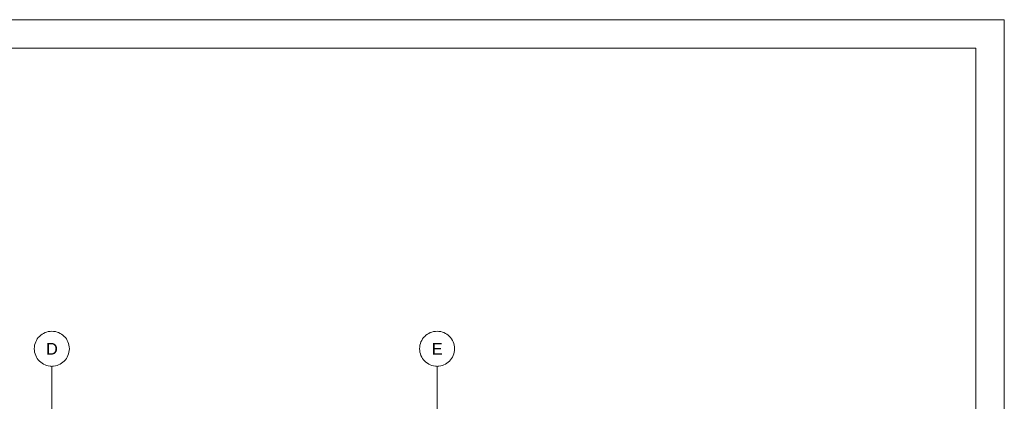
# Paper-space layout 'A-55 WYKOŃCZENIA ŚCIAN - PIĘTRO 10' of a CAD drawing. Header units: millimetres. Extents: x 0 to 420, y 0 to 297.
# Tile 8 of 8: x 251 to 420, y 232 to 297. Entities that reach past the tile are written whole.
import ezdxf
from ezdxf.xclip import XClip

# ---------------------------------------------------------------- set-up
doc = ezdxf.new("R2010")
doc.units = ezdxf.units.MM
doc.header["$MEASUREMENT"] = 0
doc.header["$XCLIPFRAME"] = 0
doc.linetypes.add('DASHDOTX2', pattern=[1000, 500, -250, 0, -250])
doc.layers.add('A_Arkusz_Nr_pióra__1', color=7, linetype='Continuous', lineweight=20)
doc.layers.add('A_osie_Nr_pióra__16', color=7, linetype='Continuous', lineweight=5, true_color=0x0f0f0f)
doc.layers.add('A_osie_Nr_pióra__76', color=7, linetype='Continuous', lineweight=5, true_color=0x2d2d2d)
doc.layers.add('A_podrys', color=7, linetype='Continuous')
doc.styles.add('STYL_AUTOMATYCZNY_1', font='arial.ttf')

# ---------------------------------------------------------------- blocks, each defined once
blk = doc.blocks.new('Rysunek_1_1', base_point=(-1584.45, -254.32))
at = {"layer": 'A_osie_Nr_pióra__16', "color": 250, "linetype": 'DASHDOTX2', "lineweight": 5, "true_color": 0x0f0f0f}
for p, q in [((256.85, 237.63), (256.85, 106.02)), ((322.85, 237.63), (322.85, 106.02))]:
    blk.add_line(p, q, dxfattribs=at)
blk = doc.blocks.new('Rysunek_2_2', base_point=(-1584.45, -311.15))
at = {"layer": 'A_osie_Nr_pióra__76', "color": 250, "linetype": 'Continuous', "lineweight": 5, "true_color": 0x2d2d2d}
for centre, start, end in [((256.85, 240.63), 90, 270), ((256.85, 240.63), 270, 90), ((322.85, 240.63), 90, 270), ((322.85, 240.63), 270, 90)]:
    blk.add_arc(centre, 3, start, end, dxfattribs=at)
at = {"layer": 'A_osie_Nr_pióra__76', "color": 250, "linetype": 'Continuous', "lineweight": 5, "true_color": 0x2d2d2d, "char_height": 2, "attachment_point": 1, "style": 'STYL_AUTOMATYCZNY_1'}
for s, insert in [('\\A1;{\\pql;\\pt0;\\fArial|b0|i0|c238|p0;\\W1.000000;D}', (255.86, 241.63)), ('\\A1;{\\pql;\\pt0;\\fArial|b0|i0|c238|p0;\\W1.000000;E}', (321.93, 241.63))]:
    blk.add_mtext(s, dxfattribs=dict(at, insert=insert))

psp = doc.layouts.new('A-55 WYKOŃCZENIA ŚCIAN - PIĘTRO 10')

# ---------------------------------------------------------------- linework, layer by layer
at = {"layer": 'A_Arkusz_Nr_pióra__1', "color": 7, "linetype": 'Continuous', "lineweight": 20}
for q in [(29.9, 292.1), (415.1, 4.9)]:
    psp.add_line((415.1, 292.1), q, dxfattribs=at)
at = {"layer": 'A_Arkusz_Nr_pióra__1', "color": 7, "linetype": 'Continuous', "lineweight": 20, "flags": 128}
psp.add_lwpolyline([(0, 297), (420, 297), (420, 0), (0, 0)], close=True, dxfattribs=at)

# ---------------------------------------------------------------- block references
at = {"layer": 'A_podrys', "color": 37, "linetype": 'Continuous', "lineweight": 5, "true_color": 0x656532}
ref = psp.add_blockref('Rysunek_2_2', (-1584.45, -311.15), dxfattribs=at)
XClip(ref).set_block_clipping_path([(34.2904089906, 237.6349048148), (330.891155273, 243.6349048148)])
ref = psp.add_blockref('Rysunek_1_1', (-1584.45, -254.32), dxfattribs=at)
XClip(ref).set_block_clipping_path([(34.2904089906, 106.0249048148), (330.891155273, 237.6349048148)])

doc.saveas('drawing.dxf')
